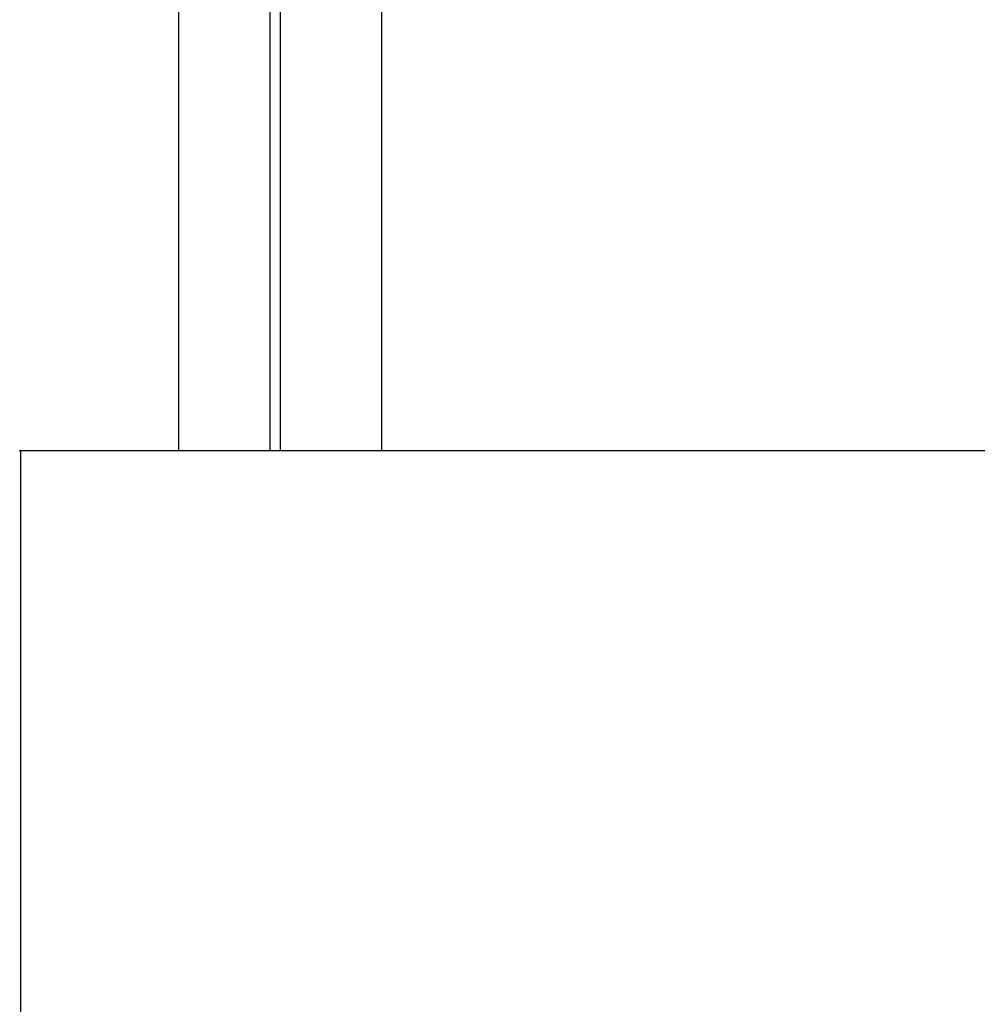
# Model space of a CAD drawing. Extents: x -89225 to 110569, y 13360 to 87647.
# Tile 24 of 256: x 8389 to 9146, y 18938 to 19716. Entities that reach past the tile are written whole.
import ezdxf

# ---------------------------------------------------------------- set-up
doc = ezdxf.new("R2010")
doc.units = 0
doc.layers.add('INSTALLATIE', color=6, linetype='Continuous')

msp = doc.modelspace()

# ---------------------------------------------------------------- linework, layer by layer
at = {"layer": 'INSTALLATIE'}
for p, q in [((8514.9, 19375.14), (8514.9, 20188.12)), ((8674.9, 20185.99), (8674.9, 19375.14)), ((8586.9, 19375.14), (8586.9, 20175.01)), ((8594.9, 19758.83), (8594.9, 19375.14)), ((8594.9, 19702.26), (8594.9, 19375.14)), ((8388.6, 19375.14), (8389.64, 19375.14)), ((8389.64, 19375.14), (9512.22, 19375.14)), ((8389.64, 19375.14), (8389.64, 15775.14))]:
    msp.add_line(p, q, dxfattribs=at)

doc.saveas('drawing.dxf')
